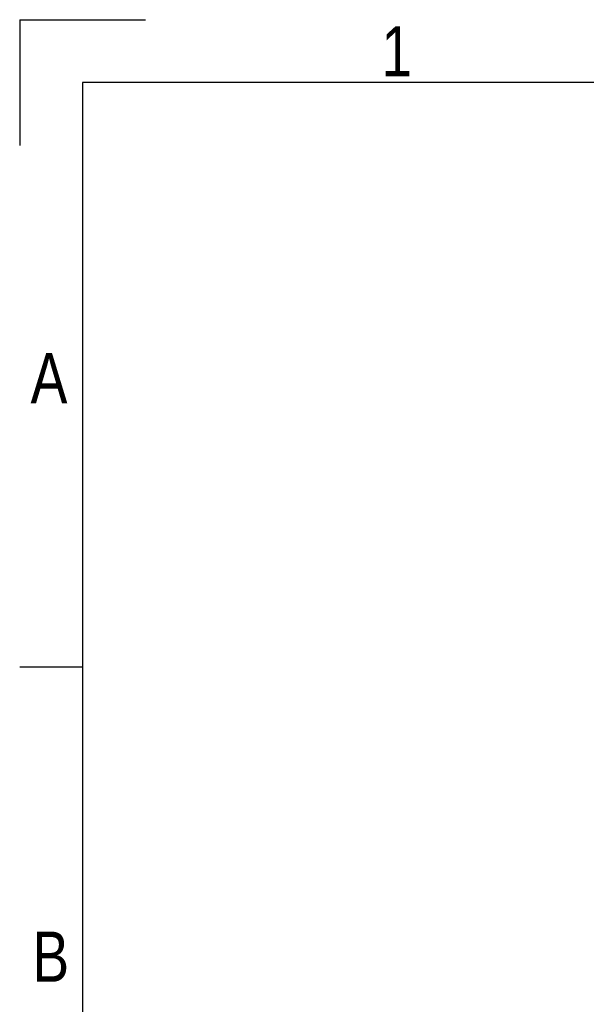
# Model space of a CAD drawing. Header units: millimetres. Extents: x 0 to 420, y 0 to 309.
# Tile 8 of 32: x 0 to 47, y 216 to 297. Entities that reach past the tile are written whole.
import ezdxf

# ---------------------------------------------------------------- set-up
doc = ezdxf.new("R2010")
doc.units = ezdxf.units.MM
doc.layers.add('CARTIGLIO', color=140, linetype='Continuous')
doc.styles.add('SLDTEXTSTYLE2', font='TXT', dxfattribs={"width": 0.821468})

msp = doc.modelspace()

# ---------------------------------------------------------------- linework, layer by layer
at = {"layer": 'CARTIGLIO', "linetype": 'Continuous'}
for p, q in [((0.0059, 296.99679), (0.0059, 286.64835)), ((0.0059, 296.99679), (10.35433, 296.99679)), ((414.8274, 291.82257), (5.18012, 291.82257)), ((5.18012, 291.82257), (5.18012, 5.171)), ((5.18012, 243.70236), (0.0059, 243.70236))]:
    msp.add_line(p, q, dxfattribs=at)

# ---------------------------------------------------------------- texts
at = {"layer": 'CARTIGLIO', "char_height": 4.13937, "attachment_point": 2, "style": 'SLDTEXTSTYLE2'}
for s, insert in [('1', (31.00754, 296.46286)), ('A', (2.41386, 269.55693)), ('B', (2.55983, 221.95415))]:
    msp.add_mtext(s, dxfattribs=dict(at, insert=insert))

doc.saveas('drawing.dxf')
